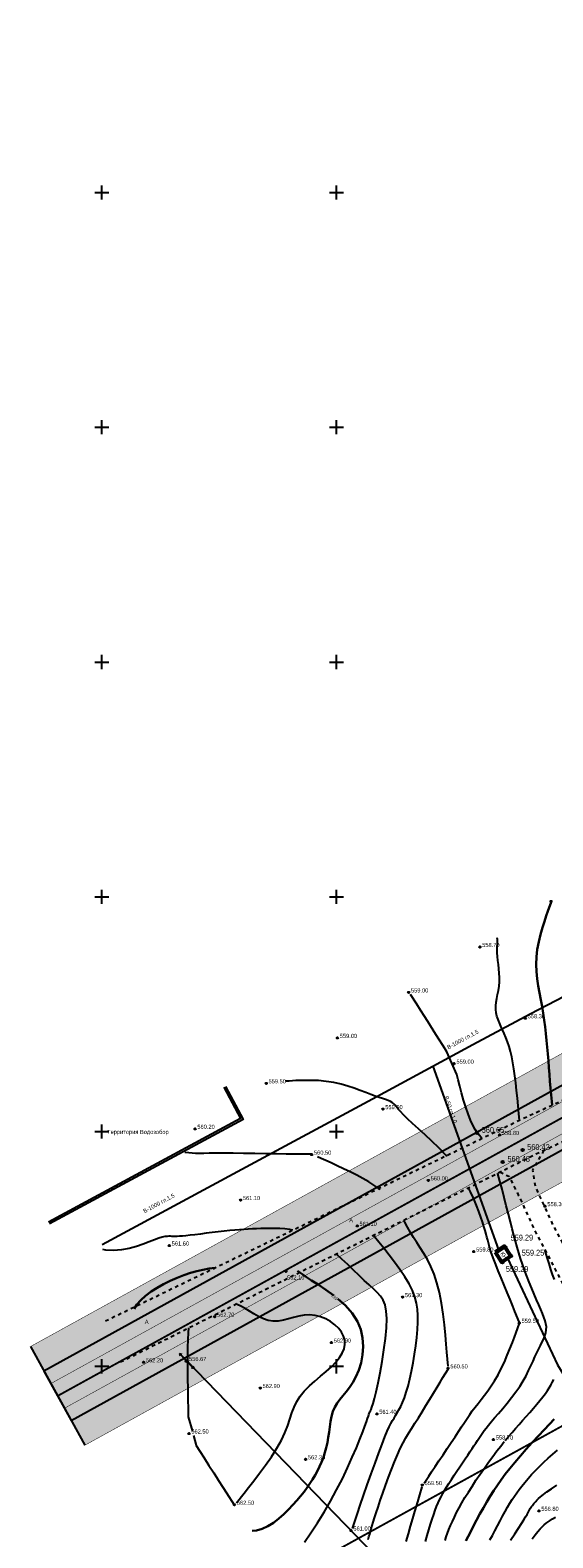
# Model space of a CAD drawing. Extents: x 0 to 370488, y 0 to 4202825.
# Tile 89 of 256: x 359935 to 360046, y 4200713 to 4201035. Entities that reach past the tile are written whole.
import ezdxf

# ---------------------------------------------------------------- set-up
doc = ezdxf.new("R2010")
doc.units = 0
doc.header["$LTSCALE"] = 0.5
doc.header["$MEASUREMENT"] = 0
doc.header["$PDMODE"] = 32
doc.header["$PDSIZE"] = 0.3
for name, pattern in [('CONTI', [0]), ('STRIH_1', [3, 2, -1]), ('Д_ТРОТ_ТРУБА', [3, 1.5, -1.5]), ('ДОРОГИ_СТРОЯЩ', [9, 8, -1])]:
    doc.linetypes.add(name, pattern=pattern)
for name, color, linetype in [('(004) Точки рельефа', 7, 'Continuous'), ('(007) Здания', 7, 'Continuous'), ('(014) Водопровод', 5, 'ИК_Водопровод -------в--------'), ('(022) Возд. Линии', 7, 'Continuous'), ('(025) Дорога', 7, 'Continuous'), ('(039) Земля', 7, 'Continuous'), ('(040) Ограда', 7, 'Continuous'), ('GORIZDEFAULT', 32, 'CONTI'), ('KNT_S0', 172, 'CONTI'), ('PI_OT0', 172, 'CONTI'), ('PI_TT0', 5, 'CONTI'), ('PI_TTDEFAULT', 5, 'CONTI'), ('SETKR', 2, 'CONTI'), ('Штрих Стекло', 7, 'Continuous')]:
    doc.layers.add(name, color=color, linetype=linetype)
doc.layers.add('(032) Горизонтали утолщенные', color=32, linetype='Continuous', lineweight=30)
doc.layers.add('.', color=7, linetype='Continuous', lineweight=15)
doc.styles.add('BM-431', font='txt')
doc.styles.add('D-431', font='txt')
doc.styles.add('P-131', font='txt')
doc.styles.add('SHRFT', font='TXT', dxfattribs={"width": 0.875})
doc.styles.get("Standard").update_dxf_attribs({"font": 'isocpeur.ttf'})
doc.linetypes.add('ИК_Водопровод -------в--------', pattern='A,9,-0.6,["В",Standard,S=1.2,R=0,X=0,Y=-0.6],-1.2', length=10.8)
doc.linetypes.add('ОГРАДА_ГЛИН', pattern='A,4,["|",Standard,S=0.8,R=0,X=0,Y=-0.8],0.5,["|",Standard,S=0.8,R=0,X=0,Y=-0.8],3.5', length=8)

# ---------------------------------------------------------------- blocks, each defined once
blk = doc.blocks.new('BL_333')
at = {"color": 0}
for p, q in [((-1.5, 0), (1.5, 0)), ((0, -1.5), (0, 1.5))]:
    blk.add_line(p, q, dxfattribs=at)
blk = doc.blocks.new('S1')
at = {"layer": '(022) Возд. Линии'}
for p, q in [((-2, 0), (-1.5, 0.25)), ((-2, 0), (-1.5, -0.25)), ((0, 0), (-2, 0))]:
    blk.add_line(p, q, dxfattribs=at)
blk = doc.blocks.new('S2')
at = {"layer": '(022) Возд. Линии'}
for p, q in [((0, 0), (2, 0)), ((2, 0), (1.5, 0.25)), ((2, 0), (1.5, -0.25))]:
    blk.add_line(p, q, dxfattribs=at)
blk = doc.blocks.new('SS')
at = {"layer": '(022) Возд. Линии'}
blk.add_circle((0, 0), 0.25, dxfattribs=at)

msp = doc.modelspace()

# ---------------------------------------------------------------- hatches: boundary and pattern name
at = {"layer": '.', "ltscale": 0.149071}
h = msp.add_hatch(color=256, dxfattribs=at)
h.dxf.hatch_style = 1
h.set_gradient(color1=(51, 204, 0), color2=(51, 204, 0), tint=1)
edge = h.paths.add_edge_path()
edge.add_line((360053.157, 4200798.874), (359943.476, 4200738.432))
edge.add_line((359943.476, 4200738.432), (359946.371, 4200733.177))
edge.add_line((359946.371, 4200733.177), (360052.603, 4200791.717))
edge.add_line((360052.603, 4200791.717), (360055.869, 4200786.666))
edge.add_line((360055.869, 4200786.666), (360063.771, 4200791.021))
edge.add_line((360063.771, 4200791.021), (360059.769, 4200797.209))
edge.add_arc((360055.571, 4200794.495), 5, 32.88524, 118.85775)
h.paths.add_polyline_path([(360862.962, 4201258.832), (360860.066, 4201264.087), (359934.788, 4200754.196), (359937.684, 4200748.941)])
at = {"layer": 'Штрих Стекло', "linetype": 'Continuous'}
h = msp.add_hatch(color=5, dxfattribs=at)
h.dxf.hatch_style = 1
h.set_gradient(color1=(173, 173, 173), color2=(166, 166, 166), one_color=1, tint=0.65)
h.paths.add_polyline_path([(359937.684, 4200748.941), (359943.476, 4200738.432), (360868.753, 4201248.322), (360862.962, 4201258.832)])

# ---------------------------------------------------------------- linework, layer by layer
at = {"layer": '(014) Водопровод', "elevation": 1.817, "flags": 128}
msp.add_lwpolyline([(359950.099, 4200775.952), (359978.946, 4200791.494), (360008.619, 4200807.482), (360029.096, 4200818.514), (360041.267, 4200825.071), (360070.408, 4200840.167), (360102.974, 4200858.827), (360166.599, 4200896.426), (360296.363, 4200972.483), (360388.585, 4201019.441), (360467.432, 4201064.151), (360558.05, 4201111.93), (360748.177, 4201205.15), (360877.583, 4201278.731), (360897.819, 4201292.401)], dxfattribs=at)
at = {"layer": '(014) Водопровод', "flags": 128}
for points in [[(360034.606, 4200774.825), (360020.595, 4200813.934)], [(360036.438, 4200773.015), (360047.098, 4200750.311), (360089.76, 4200681.101), (360107.619, 4200655.796), (360141.826, 4200594.039), (360149.345, 4200579.998), (360206.507, 4200508.61), (360230.262, 4200479.387), (360306.281, 4200388.525), (360409.154, 4200291.553), (360456.114, 4200244.191), (360490.793, 4200199.337)]]:
    msp.add_lwpolyline(points, dxfattribs=at)
at = {"layer": '(025) Дорога', "linetype": 'Д_ТРОТ_ТРУБА', "flags": 128}
for points in [[(359950.774, 4200759.674), (360039.393, 4200802.607), (360068.131, 4200815.859), (360088.109, 4200826.114), (360107.649, 4200837.921), (360140.762, 4200859.717), (360175.037, 4200878.97), (360208.011, 4200897.644), (360269.115, 4200930.126), (360339.285, 4200967.955), (360367.33, 4200983.688), (360399.178, 4201001.389), (360435.847, 4201020.995), (360469.853, 4201037.679), (360521.215, 4201065.051), (360604.677, 4201110.684), (360643.587, 4201126.964), (360659.307, 4201134.027), (360687.236, 4201147.15), (360720.551, 4201164.525), (360747.849, 4201180.349), (360794.648, 4201206.536), (360847.362, 4201237.085), (360878.647, 4201257.008), (360902.723, 4201275.087), (360918.308, 4201287.231)], [(359953.995, 4200750.928), (360042.859, 4200795.395), (360071.634, 4200808.665), (360092.009, 4200819.124), (360111.919, 4200831.154), (360144.925, 4200852.88), (360178.967, 4200872.002), (360211.86, 4200890.63), (360272.891, 4200923.073), (360343.14, 4200960.945), (360371.23, 4200976.703), (360403.007, 4200994.365), (360439.496, 4201013.875), (360473.497, 4201030.556), (360525.015, 4201058.011), (360608.149, 4201103.465), (360646.675, 4201119.584), (360662.647, 4201126.758), (360690.789, 4201139.98), (360724.408, 4201157.515), (360751.808, 4201173.397), (360798.607, 4201199.584), (360851.518, 4201230.247), (360883.204, 4201250.426), (360907.583, 4201268.733), (360923.225, 4201280.92)], [(360044.195, 4200796.012), (360041.816, 4200791.773), (360042.358, 4200788.304), (360046.087, 4200780.21), (360059.012, 4200755.887), (360082.266, 4200713.415), (360119.837, 4200651.911), (360154.248, 4200588.273), (360168.952, 4200565.337), (360182.618, 4200547.766), (360213.043, 4200512.044), (360268.283, 4200446.262), (360308.926, 4200401.534), (360387.369, 4200322.593), (360428.116, 4200283.497), (360457.116, 4200256.42), (360464.886, 4200245.444), (360476.507, 4200228.263), (360489.06, 4200214.493), (360499.065, 4200202.984)], [(360034.859, 4200791.392), (360036.733, 4200790.501), (360038.761, 4200786.553), (360042.501, 4200778.433), (360055.492, 4200753.988), (360078.803, 4200711.411), (360116.369, 4200649.915), (360150.8, 4200586.24), (360165.682, 4200563.025), (360179.515, 4200545.24), (360209.989, 4200509.461), (360265.27, 4200443.63), (360306.026, 4200398.778), (360384.565, 4200319.74), (360425.367, 4200280.592), (360454.087, 4200253.775), (360461.596, 4200243.167), (360473.356, 4200225.782), (360486.072, 4200211.833), (360495.233, 4200201.295)]]:
    msp.add_lwpolyline(points, dxfattribs=at)
at = {"layer": '(032) Горизонтали утолщенные', "color": 32}
for points in [[(360045.983, 4200805.646, 558), (360045.9, 4200806.39, 558), (360045.76, 4200807.82, 558), (360045.63, 4200809.26, 558), (360045.51, 4200810.71, 558), (360045.39, 4200812.16, 558), (360045.28, 4200813.61, 558), (360045.17, 4200815.07, 558), (360045.05, 4200816.52, 558), (360044.92, 4200817.96, 558), (360044.79, 4200819.41, 558), (360044.64, 4200820.85, 558), (360044.47, 4200822.29, 558), (360044.28, 4200823.74, 558), (360044.07, 4200825.18, 558), (360043.82, 4200826.63, 558), (360043.55, 4200828.09, 558), (360043.27, 4200829.56, 558), (360043.01, 4200831.04, 558), (360042.79, 4200832.54, 558), (360042.63, 4200834.06, 558), (360042.57, 4200835.61, 558), (360042.63, 4200837.19, 558), (360042.81, 4200838.79, 558), (360043.11, 4200840.4, 558), (360043.48, 4200841.95, 558), (360043.9, 4200843.43, 558), (360044.33, 4200844.77, 558), (360044.73, 4200845.96, 558), (360045.08, 4200846.94, 558), (360045.75, 4200848.88, 558)], [(359974.148, 4200770.998, 562), (359972.89, 4200770.81, 562), (359971.56, 4200770.57, 562), (359970.23, 4200770.26, 562), (359968.88, 4200769.88, 562), (359967.49, 4200769.42, 562), (359966.06, 4200768.87, 562), (359964.61, 4200768.24, 562), (359963.18, 4200767.53, 562), (359961.79, 4200766.75, 562), (359960.5, 4200765.92, 562), (359959.33, 4200765.03, 562), (359958.32, 4200764.1, 562), (359957.49, 4200763.14, 562), (359956.922, 4200762.276, 562)], [(359994.69, 4200768.3, 562), (359993.64, 4200769, 562), (359992.82, 4200769.56, 562), (359992.2, 4200770.01, 562), (359991.73, 4200770.37, 562)], [(359999.43, 4200765.09, 562), (359997.72, 4200766.32, 562), (359996.11, 4200767.4, 562), (359994.69, 4200768.3, 562)], [(360004.51, 4200759.58, 562), (360003.38, 4200761.32, 562), (360001.94, 4200762.93, 562), (360000.31, 4200764.39, 562)], [(359990.73, 4200720.5, 562), (359991.59, 4200721.46, 562), (359992.38, 4200722.38, 562), (359993.1, 4200723.28, 562), (359993.76, 4200724.17, 562), (359994.37, 4200725.05, 562), (359994.93, 4200725.93, 562), (359995.46, 4200726.82, 562), (359995.96, 4200727.73, 562), (359996.42, 4200728.66, 562), (359996.84, 4200729.62, 562), (359997.22, 4200730.61, 562), (359997.56, 4200731.62, 562), (359997.85, 4200732.67, 562), (359998.09, 4200733.75, 562), (359998.27, 4200734.87, 562), (359998.43, 4200736.01, 562), (359998.58, 4200737.14, 562), (359998.76, 4200738.26, 562), (359998.98, 4200739.33, 562), (359999.27, 4200740.35, 562), (359999.65, 4200741.29, 562), (360000.15, 4200742.14, 562), (360000.75, 4200742.94, 562), (360001.41, 4200743.74, 562), (360002.11, 4200744.57, 562), (360002.83, 4200745.49, 562), (360003.53, 4200746.53, 562), (360004.18, 4200747.74, 562), (360004.77, 4200749.16, 562), (360005.25, 4200750.74, 562), (360005.57, 4200752.45, 562), (360005.7, 4200754.24, 562), (360005.6, 4200756.05, 562), (360005.21, 4200757.85, 562), (360004.51, 4200759.58, 562)], [(360027.62, 4200712.85, 558), (360028.07, 4200713.77, 558), (360028.62, 4200714.84, 558), (360029.23, 4200716.02, 558), (360029.89, 4200717.27, 558), (360030.59, 4200718.57, 558), (360031.32, 4200719.87, 558), (360032.05, 4200721.14, 558), (360032.78, 4200722.35, 558), (360033.53, 4200723.52, 558), (360034.3, 4200724.68, 558), (360035.12, 4200725.83, 558), (360036, 4200727.01, 558), (360036.97, 4200728.24, 558), (360038.03, 4200729.54, 558), (360039.21, 4200730.92, 558), (360040.46, 4200732.35, 558), (360041.75, 4200733.79, 558), (360043.04, 4200735.19, 558), (360044.27, 4200736.51, 558), (360045.41, 4200737.7, 558), (360046.42, 4200738.73, 558)], [(359982.019, 4200714.99, 562), (359982.98, 4200715.06, 562), (359984.21, 4200715.4, 562), (359985.42, 4200715.96, 562), (359986.58, 4200716.69, 562), (359987.71, 4200717.56, 562), (359988.78, 4200718.51, 562), (359989.79, 4200719.5, 562), (359990.73, 4200720.5, 562)]]:
    msp.add_polyline3d(points, dxfattribs=at)
at = {"layer": '(040) Ограда', "elevation": 3.346, "flags": 128}
msp.add_lwpolyline([(359976, 4200809.42), (359979.593, 4200802.751), (359938.669, 4200780.701)], dxfattribs=at)
at = {"layer": '(040) Ограда', "linetype": 'ОГРАДА_ГЛИН', "elevation": 3.346, "flags": 128}
msp.add_lwpolyline([(359976.375, 4200809.567), (359980.135, 4200802.588), (359938.871, 4200780.356)], dxfattribs=at)
at = {"ltscale": 0.149071, "const_width": 0.1}
for points in [[(359934.788, 4200754.196), (360860.066, 4201264.087)], [(359937.684, 4200748.941), (360862.962, 4201258.832)], [(359946.371, 4200733.177), (360052.603, 4200791.717)]]:
    msp.add_lwpolyline(points, dxfattribs=at)
at = {"ltscale": 0.149071}
msp.add_lwpolyline([(359937.684, 4200748.941), (359943.476, 4200738.432), (360868.753, 4201248.322), (360862.962, 4201258.832)], close=True, dxfattribs=at)
at = {"color": 7, "linetype": 'STRIH_1', "ltscale": 2, "true_color": 0xffffff, "const_width": 0.1}
for points in [[(359939.132, 4200746.314), (360864.41, 4201256.205)], [(359942.028, 4200741.059), (360867.306, 4201250.95)]]:
    msp.add_lwpolyline(points, dxfattribs=at)
at = {"color": 7, "ltscale": 0.149071, "true_color": 0xffffff, "const_width": 0.4}
msp.add_lwpolyline([(359940.58, 4200743.686), (360865.858, 4201253.577)], dxfattribs=at)
at = {"ltscale": 0.149071, "const_width": 0.1}
msp.add_lwpolyline([(359943.476, 4200738.432), (360053.157, 4200798.874, -0.3937719), (360059.769, 4200797.209), (360238.667, 4200520.519), (360501.567, 4200268.11, 0.3282587), (360514.494, 4200266.411), (361134.955, 4200608.327, 0.4536768), (361138.492, 4200624.499), (360736.189, 4201168.806, -0.4536768), (360737.797, 4201176.157), (360868.753, 4201248.322)], format="xyb", dxfattribs=at)
at = {"color": 1, "ltscale": 0.149071, "const_width": 0.4}
msp.add_lwpolyline([(359968.331, 4200693.327), (360893.609, 4201203.218)], dxfattribs=at)
at = {"linetype": 'Continuous', "lineweight": 53}
msp.add_lwpolyline([(360033.815, 4200774.298), (360035.212, 4200772.199), (360037.195, 4200773.518), (360035.799, 4200775.618)], close=True, dxfattribs=at)
at = {"ltscale": 0.149071}
msp.add_lwpolyline([(359934.788, 4200754.196), (359946.371, 4200733.177)], dxfattribs=at)
at = {"linetype": 'Continuous'}
for points, elevation in [([(359966.854, 4200752.467), (359969.341, 4200749.846)], 558.309), ([(359968.105, 4200751.148), (360144.875, 4200568.598), (360208.905, 4200501.768), (360248.135, 4200449.088), (360280.365, 4200400.868), (360329.345, 4200345.008), (360410.625, 4200285.188), (360473.125, 4200218.998), (360491.256, 4200199.541)], 1.643)]:
    msp.add_lwpolyline(points, dxfattribs=dict(at, elevation=elevation))
at = {"layer": 'GORIZDEFAULT', "color": 32}
for points in [[(360039.03, 4200802.425, 558.5), (360038.9, 4200803.74, 558.5), (360038.73, 4200805.45, 558.5), (360038.57, 4200807.13, 558.5), (360038.41, 4200808.78, 558.5), (360038.24, 4200810.37, 558.5), (360038.05, 4200811.9, 558.5), (360037.85, 4200813.33, 558.5), (360037.61, 4200814.67, 558.5), (360037.36, 4200815.91, 558.5), (360037.08, 4200817.06, 558.5), (360036.79, 4200818.12, 558.5), (360036.47, 4200819.11, 558.5), (360036.14, 4200820.03, 558.5), (360035.79, 4200820.88, 558.5), (360035.43, 4200821.68, 558.5), (360035.08, 4200822.44, 558.5), (360034.75, 4200823.16, 558.5), (360034.45, 4200823.86, 558.5), (360034.21, 4200824.56, 558.5), (360034.04, 4200825.27, 558.5), (360033.96, 4200825.99, 558.5), (360033.97, 4200826.75, 558.5), (360034.06, 4200827.54, 558.5), (360034.2, 4200828.36, 558.5), (360034.37, 4200829.2, 558.5), (360034.54, 4200830.07, 558.5), (360034.68, 4200830.96, 558.5), (360034.76, 4200831.87, 558.5), (360034.77, 4200832.8, 558.5), (360034.72, 4200833.73, 558.5), (360034.63, 4200834.66, 558.5), (360034.52, 4200835.56, 558.5), (360034.4, 4200836.44, 558.5), (360034.31, 4200837.27, 558.5), (360034.25, 4200838.04, 558.5), (360034.24, 4200838.75, 558.5), (360034.26, 4200839.39, 558.5), (360034.3, 4200839.96, 558.5), (360034.33, 4200840.47, 558.5), (360034.33, 4200840.91, 558.5), (360034.287, 4200841.242, 558.5)], [(360031.069, 4200798.441, 559), (360031, 4200798.52, 559), (360030.54, 4200799.06, 559), (360030.06, 4200799.69, 559), (360029.56, 4200800.45, 559), (360029.06, 4200801.35, 559), (360028.55, 4200802.45, 559), (360028.05, 4200803.74, 559), (360027.57, 4200805.18, 559), (360027.11, 4200806.7, 559), (360026.69, 4200808.22, 559), (360026.3, 4200809.68, 559), (360025.97, 4200811, 559), (360025.7, 4200812.12, 559), (360023.56, 4200817, 559), (360022.78, 4200818.23, 559), (360021.86, 4200819.67, 559), (360020.86, 4200821.25, 559), (360019.83, 4200822.86, 559), (360018.83, 4200824.44, 559), (360017.91, 4200825.88, 559), (360017.13, 4200827.1, 559), (360015.8, 4200829.19, 559)], [(360023.555, 4200794.682, 559.5), (360023.29, 4200794.99, 559.5), (360021.85, 4200796.51, 559.5), (360020.36, 4200797.96, 559.5), (360018.89, 4200799.33, 559.5), (360017.49, 4200800.59, 559.5), (360016.23, 4200801.73, 559.5), (360015.15, 4200802.72, 559.5), (360014.31, 4200803.55, 559.5), (360013.67, 4200804.24, 559.5), (360013.19, 4200804.8, 559.5), (360012.81, 4200805.26, 559.5), (360012.5, 4200805.63, 559.5), (360012.22, 4200805.93, 559.5), (360011.9, 4200806.18, 559.5), (360011.51, 4200806.4, 559.5), (360011.05, 4200806.61, 559.5), (360010.5, 4200806.82, 559.5), (360009.86, 4200807.03, 559.5), (360009.12, 4200807.28, 559.5), (360008.28, 4200807.57, 559.5), (360007.33, 4200807.9, 559.5), (360006.27, 4200808.31, 559.5), (360005.09, 4200808.75, 559.5), (360003.82, 4200809.21, 559.5), (360002.45, 4200809.66, 559.5), (360000.99, 4200810.07, 559.5), (359999.45, 4200810.42, 559.5), (359997.83, 4200810.69, 559.5), (359996.2, 4200810.84, 559.5), (359994.55, 4200810.91, 559.5), (359992.93, 4200810.9, 559.5), (359991.37, 4200810.85, 559.5), (359989.92, 4200810.76, 559.5), (359989.216, 4200810.7, 559.5)], [(359994.74, 4200795.18, 560.5), (359994.69, 4200795.17, 560.5), (359991.05, 4200795.19, 560.5), (359989.31, 4200795.22, 560.5), (359987.24, 4200795.25, 560.5), (359984.97, 4200795.28, 560.5), (359982.59, 4200795.32, 560.5), (359980.22, 4200795.35, 560.5), (359977.98, 4200795.37, 560.5), (359975.97, 4200795.38, 560.5), (359974.29, 4200795.38, 560.5), (359972.9, 4200795.37, 560.5), (359971.75, 4200795.36, 560.5), (359970.79, 4200795.36, 560.5), (359969.98, 4200795.36, 560.5), (359969.25, 4200795.39, 560.5), (359968.55, 4200795.44, 560.5), (359967.84, 4200795.52, 560.5), (359967.676, 4200795.551, 560.5)], [(360009.356, 4200787.577, 560.5), (360009.02, 4200787.85, 560.5), (360008, 4200788.56, 560.5), (360006.89, 4200789.27, 560.5), (360005.67, 4200789.97, 560.5), (360004.35, 4200790.69, 560.5), (360002.95, 4200791.4, 560.5), (360001.54, 4200792.08, 560.5), (360000.17, 4200792.73, 560.5), (359998.88, 4200793.32, 560.5), (359997.74, 4200793.84, 560.5), (359996.78, 4200794.27, 560.5), (359995.95, 4200794.65, 560.5)], [(360018.98, 4200712.71, 559), (360019.35, 4200713.97, 559), (360019.71, 4200715.19, 559), (360020.06, 4200716.35, 559), (360020.41, 4200717.44, 559), (360020.74, 4200718.45, 559), (360021.06, 4200719.36, 559), (360021.36, 4200720.17, 559), (360021.66, 4200720.91, 559), (360021.97, 4200721.59, 559), (360022.3, 4200722.24, 559), (360022.65, 4200722.89, 559), (360023.04, 4200723.56, 559), (360023.49, 4200724.28, 559), (360023.99, 4200725.07, 559), (360024.53, 4200725.91, 559), (360025.11, 4200726.79, 559), (360025.7, 4200727.68, 559), (360026.3, 4200728.58, 559), (360026.89, 4200729.45, 559), (360027.45, 4200730.29, 559), (360027.98, 4200731.07, 559), (360028.46, 4200731.8, 559), (360028.91, 4200732.47, 559), (360029.32, 4200733.09, 559), (360029.7, 4200733.66, 559), (360030.04, 4200734.17, 559), (360030.35, 4200734.64, 559), (360030.63, 4200735.07, 559), (360030.9, 4200735.47, 559), (360031.18, 4200735.89, 559), (360031.51, 4200736.33, 559), (360031.9, 4200736.84, 559), (360032.39, 4200737.44, 559), (360032.99, 4200738.16, 559), (360033.72, 4200739.01, 559), (360034.56, 4200739.98, 559), (360035.46, 4200741.04, 559), (360036.41, 4200742.18, 559), (360037.34, 4200743.35, 559), (360038.24, 4200744.54, 559), (360039.07, 4200745.73, 559), (360039.79, 4200746.88, 559), (360040.42, 4200748, 559), (360040.97, 4200749.08, 559), (360041.47, 4200750.11, 559), (360041.91, 4200751.09, 559), (360042.32, 4200752.02, 559), (360042.73, 4200752.9, 559), (360043.13, 4200753.71, 559), (360043.51, 4200754.47, 559), (360043.87, 4200755.19, 559), (360044.19, 4200755.87, 559), (360044.45, 4200756.52, 559), (360044.64, 4200757.16, 559), (360044.74, 4200757.78, 559), (360044.75, 4200758.41, 559), (360044.66, 4200759.05, 559), (360044.49, 4200759.72, 559), (360044.24, 4200760.45, 559), (360043.92, 4200761.24, 559), (360043.54, 4200762.11, 559), (360043.11, 4200763.08, 559), (360042.64, 4200764.17, 559), (360042.14, 4200765.35, 559), (360041.62, 4200766.6, 559), (360041.1, 4200767.89, 559), (360040.59, 4200769.2, 559), (360040.1, 4200770.5, 559), (360039.64, 4200771.77, 559), (360039.23, 4200773, 559), (360038.85, 4200774.19, 559), (360038.5, 4200775.39, 559), (360038.15, 4200776.63, 559), (360037.81, 4200777.92, 559), (360037.45, 4200779.3, 559), (360037.07, 4200780.8, 559), (360036.65, 4200782.44, 559), (360036.21, 4200784.17, 559), (360035.75, 4200785.95, 559), (360035.3, 4200787.7, 559), (360034.85, 4200789.4, 559), (360034.42, 4200790.97, 559), (360034.37, 4200791.148, 559)], [(360038.97, 4200759.47, 559.5), (360038.06, 4200761.67, 559.5), (360037.58, 4200762.83, 559.5), (360037.01, 4200764.2, 559.5), (360036.38, 4200765.71, 559.5), (360035.74, 4200767.29, 559.5), (360035.1, 4200768.86, 559.5), (360034.5, 4200770.35, 559.5), (360033.97, 4200771.67, 559.5), (360033.55, 4200772.78, 559.5), (360033.21, 4200773.7, 559.5), (360032.94, 4200774.47, 559.5), (360032.73, 4200775.13, 559.5), (360032.56, 4200775.71, 559.5), (360032.4, 4200776.28, 559.5), (360032.25, 4200776.85, 559.5), (360032.09, 4200777.48, 559.5), (360031.91, 4200778.17, 559.5), (360031.69, 4200778.94, 559.5), (360031.43, 4200779.79, 559.5), (360031.13, 4200780.74, 559.5), (360030.77, 4200781.79, 559.5), (360030.35, 4200782.96, 559.5), (360029.85, 4200784.25, 559.5), (360029.26, 4200785.65, 559.5), (360028.58, 4200787.13, 559.5), (360028.123, 4200788.021, 559.5)], [(359990.728, 4200779.03, 561.5), (359990.11, 4200779.14, 561.5), (359989.03, 4200779.28, 561.5), (359987.96, 4200779.35, 561.5), (359986.9, 4200779.38, 561.5), (359985.86, 4200779.38, 561.5), (359984.85, 4200779.36, 561.5), (359983.89, 4200779.33, 561.5), (359982.97, 4200779.3, 561.5), (359982.09, 4200779.26, 561.5), (359981.21, 4200779.22, 561.5), (359980.31, 4200779.17, 561.5), (359979.37, 4200779.1, 561.5), (359978.37, 4200779.02, 561.5), (359977.28, 4200778.92, 561.5), (359976.09, 4200778.79, 561.5), (359974.83, 4200778.64, 561.5), (359973.53, 4200778.49, 561.5), (359972.25, 4200778.33, 561.5), (359971.01, 4200778.17, 561.5), (359969.85, 4200778.03, 561.5), (359968.82, 4200777.91, 561.5), (359967.94, 4200777.82, 561.5), (359967.21, 4200777.75, 561.5), (359966.6, 4200777.7, 561.5), (359966.09, 4200777.67, 561.5), (359965.66, 4200777.66, 561.5), (359965.29, 4200777.66, 561.5), (359964.95, 4200777.67, 561.5), (359964.64, 4200777.69, 561.5), (359964.3, 4200777.7, 561.5), (359963.92, 4200777.68, 561.5), (359963.45, 4200777.62, 561.5), (359962.87, 4200777.48, 561.5), (359962.14, 4200777.27, 561.5), (359961.23, 4200776.95, 561.5), (359960.11, 4200776.52, 561.5), (359958.81, 4200776.03, 561.5), (359957.37, 4200775.53, 561.5), (359955.82, 4200775.1, 561.5), (359954.19, 4200774.78, 561.5), (359952.52, 4200774.64, 561.5), (359950.84, 4200774.74, 561.5), (359950.232, 4200774.881, 561.5)], [(360023.84, 4200750.01, 560.5), (360023.56, 4200753.05, 560.5), (360023.43, 4200754.69, 560.5), (360023.25, 4200756.64, 560.5), (360023.02, 4200758.81, 560.5), (360022.73, 4200761.11, 560.5), (360022.38, 4200763.44, 560.5), (360021.94, 4200765.69, 560.5), (360021.42, 4200767.78, 560.5), (360020.82, 4200769.64, 560.5), (360020.13, 4200771.27, 560.5), (360019.4, 4200772.72, 560.5), (360018.64, 4200774.02, 560.5), (360017.88, 4200775.21, 560.5), (360017.13, 4200776.34, 560.5), (360016.43, 4200777.44, 560.5), (360015.78, 4200778.53, 560.5), (360015.17, 4200779.62, 560.5), (360014.59, 4200780.7, 560.5), (360014.359, 4200781.134, 560.5)], [(360003.4, 4200715.47, 561), (360004.47, 4200718.66, 561), (360005.07, 4200720.4, 561), (360005.79, 4200722.47, 561), (360006.58, 4200724.74, 561), (360007.41, 4200727.09, 561), (360008.24, 4200729.4, 561), (360009.02, 4200731.56, 561), (360009.73, 4200733.45, 561), (360010.33, 4200734.98, 561), (360010.84, 4200736.18, 561), (360011.26, 4200737.11, 561), (360011.63, 4200737.85, 561), (360011.97, 4200738.45, 561), (360012.29, 4200738.98, 561), (360012.61, 4200739.5, 561), (360012.96, 4200740.08, 561), (360013.33, 4200740.72, 561), (360013.71, 4200741.47, 561), (360014.1, 4200742.33, 561), (360014.5, 4200743.32, 561), (360014.89, 4200744.48, 561), (360015.28, 4200745.81, 561), (360015.65, 4200747.33, 561), (360016.01, 4200748.99, 561), (360016.34, 4200750.76, 561), (360016.64, 4200752.58, 561), (360016.9, 4200754.39, 561), (360017.11, 4200756.16, 561), (360017.27, 4200757.84, 561), (360017.36, 4200759.38, 561), (360017.38, 4200760.81, 561), (360017.29, 4200762.17, 561), (360017.08, 4200763.48, 561), (360016.72, 4200764.8, 561), (360016.2, 4200766.14, 561), (360015.49, 4200767.55, 561), (360014.59, 4200769.06, 561), (360013.54, 4200770.62, 561), (360012.4, 4200772.18, 561), (360011.23, 4200773.71, 561), (360010.1, 4200775.15, 561), (360009.04, 4200776.45, 561), (360008.14, 4200777.57, 561), (360007.883, 4200777.894, 561)], [(359993.21, 4200712.54, 561.5), (359994.56, 4200714.52, 561.5), (359995.96, 4200716.66, 561.5), (359997.38, 4200718.93, 561.5), (359998.75, 4200721.28, 561.5), (360000.06, 4200723.68, 561.5), (360001.27, 4200726.07, 561.5), (360002.39, 4200728.41, 561.5), (360003.39, 4200730.62, 561.5), (360004.28, 4200732.67, 561.5), (360005.03, 4200734.49, 561.5), (360005.63, 4200736.04, 561.5), (360006.09, 4200737.26, 561.5), (360006.43, 4200738.2, 561.5), (360006.66, 4200738.89, 561.5), (360006.81, 4200739.39, 561.5), (360006.91, 4200739.73, 561.5), (360006.98, 4200739.96, 561.5), (360007.05, 4200740.13, 561.5), (360007.14, 4200740.29, 561.5), (360007.25, 4200740.5, 561.5), (360007.4, 4200740.83, 561.5), (360007.59, 4200741.33, 561.5), (360007.83, 4200742.09, 561.5), (360008.12, 4200743.15, 561.5), (360008.46, 4200744.6, 561.5), (360008.87, 4200746.46, 561.5), (360009.3, 4200748.65, 561.5), (360009.73, 4200751.03, 561.5), (360010.13, 4200753.5, 561.5), (360010.45, 4200755.93, 561.5), (360010.66, 4200758.2, 561.5), (360010.73, 4200760.18, 561.5), (360010.64, 4200761.78, 561.5), (360010.38, 4200763.07, 561.5), (360009.97, 4200764.1, 561.5), (360009.41, 4200764.96, 561.5), (360008.72, 4200765.74, 561.5), (360007.91, 4200766.5, 561.5), (360006.97, 4200767.34, 561.5), (360005.94, 4200768.3, 561.5), (360004.82, 4200769.37, 561.5), (360003.64, 4200770.51, 561.5), (360002.42, 4200771.68, 561.5), (360001.19, 4200772.84, 561.5), (359999.976, 4200773.937, 561.5)], [(360046.47, 4200768.48, 558.5), (360046.09, 4200769.53, 558.5), (360045.7, 4200770.65, 558.5), (360045.31, 4200771.87, 558.5), (360044.92, 4200773.2, 558.5), (360044.51, 4200774.62, 558.5), (360044.492, 4200774.687, 558.5)], [(359978.7, 4200720.96, 562.5), (359980.33, 4200723, 562.5), (359981.28, 4200724.2, 562.5), (359982.42, 4200725.63, 562.5), (359983.65, 4200727.25, 562.5), (359984.92, 4200728.98, 562.5), (359986.16, 4200730.76, 562.5), (359987.3, 4200732.55, 562.5), (359988.27, 4200734.26, 562.5), (359989.03, 4200735.87, 562.5), (359989.62, 4200737.37, 562.5), (359990.1, 4200738.76, 562.5), (359990.54, 4200740.08, 562.5), (359991, 4200741.32, 562.5), (359991.55, 4200742.5, 562.5), (359992.26, 4200743.64, 562.5), (359993.17, 4200744.74, 562.5), (359994.25, 4200745.82, 562.5), (359995.42, 4200746.87, 562.5), (359996.63, 4200747.9, 562.5), (359997.82, 4200748.91, 562.5), (359998.93, 4200749.91, 562.5), (359999.9, 4200750.88, 562.5), (360000.68, 4200751.85, 562.5), (360001.26, 4200752.8, 562.5), (360001.63, 4200753.74, 562.5), (360001.81, 4200754.66, 562.5), (360001.78, 4200755.55, 562.5), (360001.55, 4200756.43, 562.5), (360001.12, 4200757.27, 562.5), (360000.49, 4200758.09, 562.5), (359999.7, 4200758.85, 562.5), (359998.76, 4200759.53, 562.5), (359997.72, 4200760.11, 562.5), (359996.6, 4200760.56, 562.5), (359995.45, 4200760.86, 562.5), (359994.28, 4200760.98, 562.5), (359993.13, 4200760.91, 562.5), (359992, 4200760.7, 562.5), (359990.89, 4200760.4, 562.5), (359989.79, 4200760.08, 562.5), (359988.7, 4200759.8, 562.5), (359987.62, 4200759.62, 562.5), (359986.55, 4200759.61, 562.5), (359985.49, 4200759.79, 562.5), (359984.44, 4200760.15, 562.5), (359983.41, 4200760.63, 562.5), (359982.41, 4200761.18, 562.5), (359981.45, 4200761.76, 562.5), (359980.53, 4200762.31, 562.5), (359979.66, 4200762.79, 562.5), (359978.85, 4200763.15, 562.5), (359978.595, 4200763.238, 562.5)], [(360018.71, 4200725.15, 559.5), (360019.67, 4200726.63, 559.5), (360020.29, 4200727.54, 559.5), (360021.03, 4200728.64, 559.5), (360021.86, 4200729.86, 559.5), (360022.73, 4200731.16, 559.5), (360023.62, 4200732.48, 559.5), (360024.49, 4200733.78, 559.5), (360025.3, 4200735.01, 559.5), (360026.03, 4200736.12, 559.5), (360026.69, 4200737.13, 559.5), (360027.29, 4200738.05, 559.5), (360027.85, 4200738.91, 559.5), (360028.41, 4200739.72, 559.5), (360028.97, 4200740.51, 559.5), (360029.56, 4200741.3, 559.5), (360030.2, 4200742.11, 559.5), (360030.87, 4200742.95, 559.5), (360031.57, 4200743.84, 559.5), (360032.28, 4200744.79, 559.5), (360033.01, 4200745.82, 559.5), (360033.73, 4200746.94, 559.5), (360034.45, 4200748.17, 559.5), (360035.14, 4200749.51, 559.5), (360035.8, 4200750.92, 559.5), (360036.42, 4200752.35, 559.5), (360036.99, 4200753.74, 559.5), (360037.5, 4200755.04, 559.5), (360037.94, 4200756.21, 559.5), (360038.3, 4200757.18, 559.5), (360038.97, 4200758.96, 559.5)], [(359968.512, 4200758.193, 562.5), (359968.4, 4200757.11, 562.5), (359968.31, 4200755.71, 562.5), (359968.26, 4200754.01, 562.5), (359968.24, 4200752.02, 562.5), (359968.25, 4200749.81, 562.5), (359968.28, 4200747.49, 562.5), (359968.32, 4200745.16, 562.5), (359968.36, 4200742.94, 562.5), (359968.41, 4200740.92, 562.5), (359968.45, 4200739.23, 562.5), (359969.31, 4200736.13, 562.5)], [(360006.77, 4200713.09, 560.5), (360006.95, 4200713.68, 560.5), (360007.11, 4200714.24, 560.5), (360007.27, 4200714.8, 560.5), (360007.44, 4200715.4, 560.5), (360007.64, 4200716.07, 560.5), (360007.87, 4200716.83, 560.5), (360008.14, 4200717.72, 560.5), (360008.47, 4200718.77, 560.5), (360008.87, 4200719.99, 560.5), (360009.34, 4200721.41, 560.5), (360009.88, 4200722.98, 560.5), (360010.47, 4200724.65, 560.5), (360011.09, 4200726.36, 560.5), (360011.73, 4200728.06, 560.5), (360012.37, 4200729.68, 560.5), (360013.01, 4200731.18, 560.5), (360013.62, 4200732.51, 560.5), (360014.22, 4200733.69, 560.5), (360014.82, 4200734.78, 560.5), (360015.43, 4200735.82, 560.5), (360016.07, 4200736.85, 560.5), (360016.75, 4200737.91, 560.5), (360017.48, 4200739.06, 560.5), (360018.27, 4200740.31, 560.5), (360019.09, 4200741.64, 560.5), (360019.92, 4200742.99, 560.5), (360020.72, 4200744.31, 560.5), (360021.48, 4200745.55, 560.5), (360022.15, 4200746.66, 560.5), (360022.71, 4200747.59, 560.5), (360023.8, 4200749.39, 560.5)], [(360035.95, 4200734.17, 558.5), (360036.71, 4200735.07, 558.5), (360037.46, 4200735.94, 558.5), (360038.2, 4200736.78, 558.5), (360038.94, 4200737.61, 558.5), (360039.68, 4200738.45, 558.5), (360040.46, 4200739.32, 558.5), (360041.23, 4200740.19, 558.5), (360041.99, 4200741.06, 558.5), (360042.71, 4200741.91, 558.5), (360043.39, 4200742.73, 558.5), (360044, 4200743.49, 558.5), (360044.54, 4200744.19, 558.5), (360044.98, 4200744.83, 558.5), (360045.36, 4200745.41, 558.5), (360045.69, 4200745.98, 558.5), (360046.01, 4200746.56, 558.5), (360046.34, 4200747.17, 558.5)], [(359969.55, 4200735.25, 562.5), (359970.13, 4200733.15, 562.5), (359970.91, 4200731.92, 562.5), (359971.83, 4200730.48, 562.5), (359972.83, 4200728.9, 562.5), (359973.86, 4200727.29, 562.5), (359974.86, 4200725.71, 562.5), (359975.78, 4200724.27, 562.5), (359976.56, 4200723.05, 562.5), (359978.22, 4200720.48, 562.5), (359978.28, 4200720.47, 562.5)], [(360023.16, 4200712.92, 558.5), (360023.41, 4200713.69, 558.5), (360023.69, 4200714.47, 558.5), (360023.99, 4200715.27, 558.5), (360024.34, 4200716.1, 558.5), (360024.72, 4200716.97, 558.5), (360025.15, 4200717.89, 558.5), (360025.63, 4200718.84, 558.5), (360026.16, 4200719.85, 558.5), (360026.75, 4200720.91, 558.5), (360027.4, 4200722.03, 558.5), (360028.12, 4200723.2, 558.5), (360028.91, 4200724.44, 558.5), (360029.75, 4200725.72, 558.5), (360030.63, 4200727.03, 558.5), (360031.53, 4200728.33, 558.5), (360032.44, 4200729.6, 558.5), (360033.34, 4200730.83, 558.5), (360034.21, 4200731.99, 558.5), (360035.01, 4200733.01, 558.5), (360035.78, 4200733.96, 558.5)], [(360032.7, 4200713.02, 557.5), (360033.24, 4200713.98, 557.5), (360033.78, 4200714.99, 557.5), (360034.34, 4200716.03, 557.5), (360034.89, 4200717.06, 557.5), (360035.43, 4200718.08, 557.5), (360035.96, 4200719.07, 557.5), (360036.47, 4200719.99, 557.5), (360036.96, 4200720.83, 557.5), (360037.44, 4200721.62, 557.5), (360037.93, 4200722.36, 557.5), (360038.43, 4200723.07, 557.5), (360038.95, 4200723.78, 557.5), (360039.53, 4200724.51, 557.5), (360040.15, 4200725.27, 557.5), (360040.85, 4200726.08, 557.5), (360041.61, 4200726.93, 557.5), (360042.42, 4200727.81, 557.5), (360043.28, 4200728.7, 557.5), (360044.19, 4200729.59, 557.5), (360045.14, 4200730.47, 557.5), (360046.12, 4200731.32, 557.5), (360047.13, 4200732.14, 557.5)], [(360014.86, 4200712.69, 559.5), (360015.35, 4200714.34, 559.5), (360015.83, 4200715.97, 559.5), (360016.29, 4200717.56, 559.5), (360016.73, 4200719.06, 559.5), (360017.13, 4200720.42, 559.5), (360017.48, 4200721.62, 559.5), (360017.78, 4200722.61, 559.5), (360018.31, 4200724.36, 559.5)], [(360037.09, 4200712.95, 557), (360038.01, 4200714.33, 557), (360038.8, 4200715.52, 557), (360039.44, 4200716.5, 557), (360039.94, 4200717.3, 557), (360040.33, 4200717.94, 557), (360040.63, 4200718.45, 557), (360040.85, 4200718.85, 557), (360041.03, 4200719.18, 557), (360041.18, 4200719.46, 557), (360041.32, 4200719.7, 557), (360041.47, 4200719.93, 557), (360041.61, 4200720.15, 557), (360041.76, 4200720.36, 557), (360041.92, 4200720.57, 557), (360042.09, 4200720.78, 557), (360042.27, 4200721, 557), (360042.48, 4200721.24, 557), (360042.75, 4200721.51, 557), (360043.08, 4200721.83, 557), (360043.53, 4200722.22, 557), (360044.12, 4200722.68, 557), (360044.87, 4200723.24, 557), (360045.82, 4200723.91, 557), (360046.98, 4200724.7, 557)], [(360041.72, 4200713.27, 556.5), (360042.38, 4200714.12, 556.5), (360042.94, 4200714.82, 556.5), (360043.44, 4200715.4, 556.5), (360043.89, 4200715.87, 556.5), (360044.3, 4200716.27, 556.5), (360044.71, 4200716.6, 556.5), (360045.12, 4200716.91, 556.5), (360045.56, 4200717.2, 556.5), (360046.07, 4200717.5, 556.5), (360046.66, 4200717.84, 556.5)]]:
    msp.add_polyline3d(points, dxfattribs=at)
at = {"layer": 'KNT_S0', "color": 172}
msp.add_lwpolyline([(360034.084, 4200774.029), (360035.369, 4200772.133), (360037.195, 4200773.518), (360035.97, 4200775.315), (360034.084, 4200774.029)], dxfattribs=at)
at = {"layer": 'PI_TT0', "color": 0}
for centre in [(360029.978, 4200799.717), (360039.669, 4200796.066), (360035.456, 4200793.533), (360035.97, 4200775.315), (360035.369, 4200772.133), (360037.195, 4200773.518)]:
    msp.add_circle(centre, 0.25, dxfattribs=at)
for p in [(360029.978, 4200799.717), (360039.669, 4200796.066), (360035.456, 4200793.533), (360035.97, 4200775.315), (360035.369, 4200772.133), (360037.195, 4200773.518)]:
    msp.add_point(p, dxfattribs=at)
at = {"layer": 'PI_TTDEFAULT', "color": 5}
for p in [(360045.75, 4200849, 558), (360030.58, 4200839.31, 558.7), (360015.41, 4200829.63, 559), (360040.26, 4200824.14, 558.3), (360000.23, 4200819.94, 559), (360025.09, 4200814.46, 559), (359985.06, 4200810.26, 559.5), (360009.92, 4200804.77, 559.6), (359969.89, 4200800.58, 560.2), (360034.77, 4200799.28, 558.8), (359994.74, 4200795.09, 560.5), (360019.6, 4200789.6, 560), (359979.57, 4200785.4, 561.1), (360044.46, 4200784.11, 558.3), (360004.43, 4200779.91, 561.1), (359964.4, 4200775.72, 561.6), (360029.29, 4200774.43, 559.8), (359989.26, 4200770.23, 562.1), (360014.11, 4200764.74, 561.3), (359974.08, 4200760.55, 562.7), (360038.97, 4200759.25, 559.5), (359998.94, 4200755.06, 562.9), (359958.91, 4200750.86, 562.2), (359968.105, 4200751.148, 1.643), (360023.8, 4200749.57, 560.5), (359983.77, 4200745.37, 562.9), (360008.63, 4200739.88, 561.4), (359968.6, 4200735.69, 562.5), (360033.48, 4200734.4, 558.7), (359993.45, 4200730.2, 562.3), (360018.31, 4200724.71, 559.5), (359978.28, 4200720.52, 562.5), (360043.17, 4200719.22, 556.8), (360003.14, 4200715.03, 561)]:
    msp.add_point(p, dxfattribs=at)

# ---------------------------------------------------------------- block references
at = {"layer": '(022) Возд. Линии', "rotation": 314.0784236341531}
for name, p in [('S1', (359967.93, 4200751.322, 1.643)), ('SS', (359968.106, 4200751.141, 1.643)), ('S2', (359968.277, 4200750.964, 1.643))]:
    msp.add_blockref(name, p, dxfattribs=at)
at = {"layer": 'SETKR', "color": 92}
for p in [(359950, 4201000), (360000, 4201000), (359950, 4200950), (360000, 4200950), (359950, 4200900), (360000, 4200900), (359950, 4200850), (360000, 4200850), (359950, 4200800), (360000, 4200800), (359950, 4200750), (360000, 4200750)]:
    msp.add_blockref('BL_333', p, dxfattribs=at)

# ---------------------------------------------------------------- texts
at = {"layer": '(004) Точки рельефа', "style": 'D-431'}
for s, p in [('558.70', (360031.07, 4200839.3)), ('559.00', (360015.9, 4200829.62)), ('558.30', (360040.76, 4200824.13)), ('559.00', (360000.73, 4200819.94)), ('559.00', (360025.59, 4200814.45)), ('559.50', (359985.55, 4200810.26)), ('559.60', (360010.42, 4200804.76)), ('560.20', (359970.38, 4200800.58)), ('558.80', (360035.26, 4200799.27)), ('560.50', (359995.23, 4200795.08)), ('560.00', (360020.09, 4200789.59)), ('561.10', (359980.07, 4200785.4)), ('558.30', (360044.96, 4200784.11)), ('561.10', (360004.92, 4200779.91)), ('561.60', (359964.9, 4200775.72)), ('559.80', (360029.78, 4200774.43)), ('562.10', (359989.491, 4200768.483)), ('561.30', (360014.61, 4200764.73)), ('562.70', (359974.57, 4200760.55)), ('559.50', (360039.46, 4200759.25)), ('562.90', (359999.44, 4200755.05)), ('562.20', (359959.4, 4200750.86)), ('556.67', (359968.595, 4200751.138, -555.023)), ('560.50', (360024.3, 4200749.56)), ('562.90', (359984.26, 4200745.37)), ('561.40', (360009.13, 4200739.87)), ('562.50', (359969.09, 4200735.69)), ('558.70', (360033.98, 4200734.4)), ('562.30', (359993.94, 4200730.19)), ('559.50', (360018.8, 4200724.7)), ('562.50', (359978.78, 4200720.51)), ('556.80', (360043.67, 4200719.22)), ('561.00', (360003.63, 4200715.02))]:
    msp.add_text(s, height=0.875, dxfattribs=at).set_placement(p)
at = {"layer": '(007) Здания', "style": 'P-131'}
msp.add_text('КН', height=0.88, rotation=306.41133, dxfattribs=at).set_placement((360034.866, 4200773.972, -555.023))
at = {"layer": '(014) Водопровод', "color": 0, "linetype": 'Continuous', "style": 'BM-431'}
for s, rotation, p in [('В-1000 гл.1.5', 28.31506, (360023.889, 4200817.484, 1.817)), ('В-50 гл.1.0', 289.32716, (360022.949, 4200807.386)), ('В-1000 гл.1.5', 28.31506, (359959.132, 4200782.594, 1.817))]:
    msp.add_text(s, height=0.875, rotation=rotation, dxfattribs=at).set_placement(p)
at = {"layer": '(025) Дорога', "linetype": 'ДОРОГИ_СТРОЯЩ', "style": 'BM-431'}
for p in [(360002.734, 4200780.68, -555.023), (359959.169, 4200759.038, -555.023)]:
    msp.add_text('A', height=0.875, dxfattribs=at).set_placement(p)
at = {"layer": '(032) Горизонтали утолщенные', "color": 32, "style": 'SHRFT', "width": 0.75}
msp.add_text('562', height=0.6562, rotation=141.62712, dxfattribs=at).set_placement((360000.358, 4200764.565, 562))
at = {"layer": '(039) Земля', "linetype": 'Continuous', "style": 'BM-431'}
msp.add_text('Территория Водозобор', height=0.875, dxfattribs=at).set_placement((359951.152, 4200799.487))
at = {"layer": 'PI_OT0', "color": 0, "style": 'SHRFT', "width": 0.75}
for s, p in [('560.65', (360030.978, 4200799.72)), ('560.42', (360040.669, 4200796.069)), ('560.48', (360036.456, 4200793.536)), ('559.29', (360037.136, 4200776.778)), ('559.25', (360039.506, 4200773.564)), ('559.29', (360036.12, 4200770.104))]:
    msp.add_text(s, height=1.25, rotation=0.16835, dxfattribs=at).set_placement(p)

doc.saveas('drawing.dxf')
